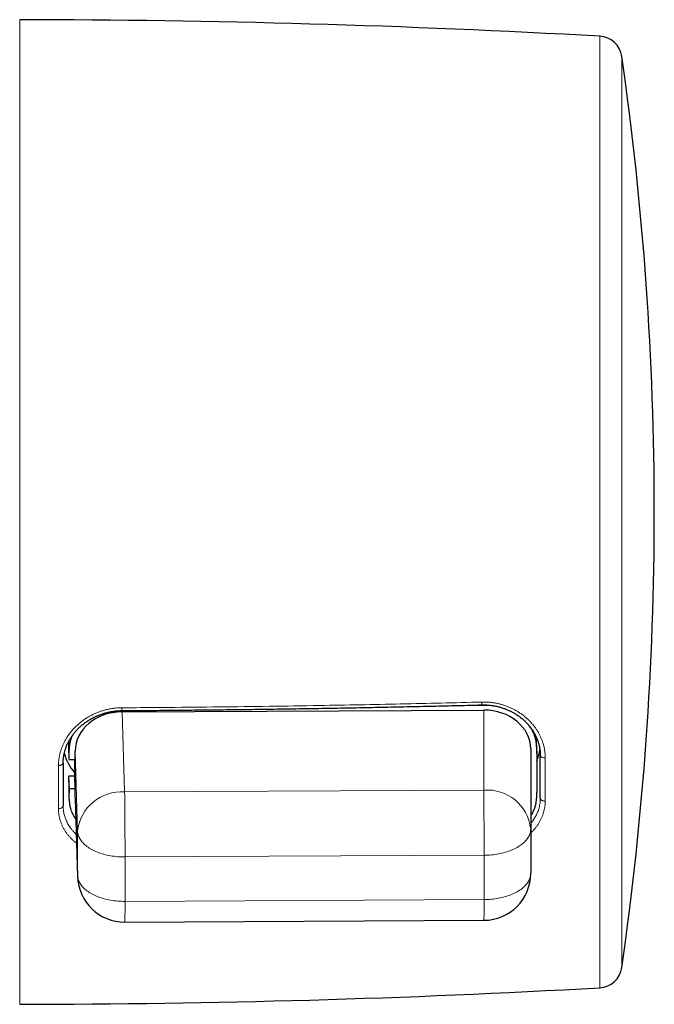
# Model space of a CAD drawing. Header units: millimetres. Extents: x 8 to 769, y 12 to 448.
# Tile 36 of 53: x 486 to 513, y 208 to 250. Entities that reach past the tile are written whole.
import ezdxf

# ---------------------------------------------------------------- set-up
doc = ezdxf.new("R2010")
doc.units = ezdxf.units.MM

msp = doc.modelspace()

# ---------------------------------------------------------------- linework, layer by layer
at = {"color": 252, "linetype": 'Continuous', "lineweight": 0}
for p, q in [((485.941, 249.845), (485.941, 207.946)), ((510.625, 208.651), (510.625, 249.14)), ((511.559, 248.284), (511.559, 209.507)), ((490.299, 220.392), (490.404, 216.981)), ((505.681, 217.056), (505.681, 220.467)), ((505.69, 220.681), (505.69, 220.687)), ((488.04, 218.399), (488.032, 218.959)), ((488.404, 215.314), (488.299, 218.725)), ((488.299, 217.116), (488.299, 218.359)), ((508.3, 218.435), (508.3, 216.593)), ((487.591, 216.271), (487.591, 218.112)), ((488.04, 217.073), (488.032, 217.633)), ((490.404, 216.981), (505.681, 217.056)), ((488.299, 216.75), (488.404, 213.427)), ((488.404, 213.427), (488.404, 215.314)), ((505.698, 214.289), (490.421, 214.215)), ((490.421, 214.215), (490.421, 212.327)), ((505.698, 212.402), (505.698, 214.289)), ((488.404, 213.427), (488.405, 213.383)), ((490.421, 212.327), (505.698, 212.402))]:
    msp.add_line(p, q, dxfattribs=at)
at = {"color": 7, "linetype": 'Continuous', "lineweight": 30}
for p, q in [((490.299, 220.392), (505.681, 220.467)), ((505.307, 220.68), (505.69, 220.681)), ((507.939, 218.624), (507.93, 219.184)), ((488.032, 218.917), (488.032, 218.959)), ((488.04, 218.358), (488.032, 218.917)), ((488.299, 218.359), (488.299, 218.725)), ((507.681, 218.819), (507.681, 215.408)), ((488.04, 218.358), (488.04, 218.399)), ((488.04, 218.358), (488.299, 218.359)), ((488.29, 217.675), (488.29, 218.359)), ((507.94, 218.496), (507.94, 217.17)), ((508.09, 216.714), (508.09, 218.537)), ((487.79, 218.215), (487.79, 216.391)), ((488.032, 217.674), (488.29, 217.675)), ((488.04, 217.114), (488.032, 217.674)), ((488.032, 217.633), (488.032, 217.674)), ((488.033, 217.504), (488.041, 216.945)), ((488.299, 217.116), (488.29, 217.675)), ((488.299, 217.116), (488.04, 217.114)), ((488.04, 217.073), (488.04, 217.114)), ((488.299, 216.75), (488.299, 217.116)), ((488.3, 216.707), (488.405, 213.383)), ((507.681, 215.408), (507.681, 213.521)), ((490.414, 211.446), (505.691, 211.521))]:
    msp.add_line(p, q, dxfattribs=at)
at = {"color": 252, "linetype": 'Continuous', "lineweight": 0, "flags": 128}
for points in [[(508.3, 218.435), (508.275, 218.435), (508.251, 218.437), (508.227, 218.44), (508.204, 218.445), (508.182, 218.451), (508.162, 218.459), (508.144, 218.467), (508.128, 218.477), (508.115, 218.488), (508.104, 218.5), (508.096, 218.512), (508.092, 218.525), (508.09, 218.537)], [(487.79, 218.215), (487.789, 218.201), (487.783, 218.188), (487.775, 218.175), (487.764, 218.163), (487.749, 218.152), (487.732, 218.142), (487.712, 218.133), (487.691, 218.126), (487.667, 218.12), (487.643, 218.115), (487.617, 218.113), (487.591, 218.112)], [(508.3, 216.593), (508.275, 216.594), (508.251, 216.596), (508.227, 216.599), (508.204, 216.605), (508.182, 216.613), (508.162, 216.621), (508.144, 216.632), (508.128, 216.643), (508.115, 216.656), (508.104, 216.67), (508.096, 216.684), (508.092, 216.699), (508.09, 216.714)], [(487.79, 216.391), (487.789, 216.376), (487.783, 216.36), (487.775, 216.345), (487.764, 216.331), (487.749, 216.318), (487.732, 216.306), (487.712, 216.296), (487.691, 216.287), (487.667, 216.28), (487.643, 216.275), (487.617, 216.272), (487.591, 216.271)], [(507.681, 215.408), (507.679, 215.365), (507.675, 215.321), (507.667, 215.278), (507.657, 215.234), (507.643, 215.191), (507.626, 215.148), (507.607, 215.106), (507.584, 215.064), (507.559, 215.023), (507.53, 214.982), (507.499, 214.942), (507.465, 214.903), (507.429, 214.864), (507.389, 214.826), (507.348, 214.79), (507.303, 214.754), (507.256, 214.719), (507.207, 214.685), (507.155, 214.652), (507.101, 214.62), (507.045, 214.59), (506.987, 214.561), (506.927, 214.533), (506.865, 214.506), (506.801, 214.481), (506.736, 214.457), (506.668, 214.435), (506.6, 214.414), (506.53, 214.395), (506.458, 214.377), (506.386, 214.361), (506.312, 214.346), (506.238, 214.333), (506.162, 214.322), (506.086, 214.312), (506.009, 214.304), (505.932, 214.298), (505.854, 214.293), (505.776, 214.29), (505.698, 214.289)], [(490.421, 214.215), (490.343, 214.215), (490.265, 214.217), (490.187, 214.221), (490.11, 214.227), (490.033, 214.234), (489.957, 214.243), (489.881, 214.254), (489.806, 214.266), (489.732, 214.28), (489.659, 214.295), (489.587, 214.312), (489.516, 214.331), (489.447, 214.351), (489.379, 214.373), (489.313, 214.396), (489.248, 214.42), (489.185, 214.446), (489.124, 214.474), (489.065, 214.502), (489.008, 214.532), (488.953, 214.563), (488.901, 214.595), (488.85, 214.629), (488.802, 214.663), (488.757, 214.699), (488.714, 214.735), (488.673, 214.773), (488.636, 214.811), (488.6, 214.85), (488.568, 214.89), (488.538, 214.93), (488.512, 214.971), (488.488, 215.013), (488.467, 215.055), (488.449, 215.097), (488.434, 215.14), (488.422, 215.184), (488.413, 215.227), (488.407, 215.271), (488.404, 215.314)], [(490.421, 212.327), (490.343, 212.327), (490.265, 212.33), (490.187, 212.333), (490.11, 212.339), (490.033, 212.346), (489.957, 212.355), (489.881, 212.366), (489.806, 212.378), (489.732, 212.392), (489.659, 212.407), (489.587, 212.425), (489.516, 212.443), (489.447, 212.463), (489.379, 212.485), (489.313, 212.508), (489.248, 212.533), (489.185, 212.559), (489.124, 212.586), (489.065, 212.615), (489.008, 212.644), (488.953, 212.676), (488.901, 212.708), (488.85, 212.741), (488.802, 212.776), (488.757, 212.811), (488.714, 212.848), (488.673, 212.885), (488.636, 212.923), (488.6, 212.962), (488.568, 213.002), (488.538, 213.042), (488.512, 213.084), (488.488, 213.125), (488.467, 213.167), (488.449, 213.21), (488.434, 213.253), (488.422, 213.296), (488.413, 213.339), (488.407, 213.383), (488.404, 213.427)], [(507.681, 213.521), (507.679, 213.477), (507.675, 213.433), (507.667, 213.39), (507.657, 213.347), (507.643, 213.304), (507.626, 213.261), (507.607, 213.219), (507.584, 213.177), (507.559, 213.135), (507.53, 213.095), (507.499, 213.055), (507.465, 213.015), (507.429, 212.977), (507.389, 212.939), (507.348, 212.902), (507.303, 212.866), (507.256, 212.831), (507.207, 212.797), (507.155, 212.764), (507.101, 212.733), (507.045, 212.702), (506.987, 212.673), (506.927, 212.645), (506.865, 212.619), (506.801, 212.594), (506.736, 212.57), (506.668, 212.547), (506.6, 212.527), (506.53, 212.507), (506.458, 212.49), (506.386, 212.473), (506.312, 212.459), (506.238, 212.446), (506.162, 212.434), (506.086, 212.425), (506.009, 212.417), (505.932, 212.41), (505.854, 212.406), (505.776, 212.403), (505.698, 212.402)]]:
    msp.add_lwpolyline(points, dxfattribs=at)
at = {"color": 7, "linetype": 'Continuous', "lineweight": 30}
for centre, radius, start, end in [((485.44, -200.155), 450, 86.79172, 89.93627), ((510.569, 248.142), 1, 8.1513, 86.7917), ((376.2, 228.895), 136.74, 351.84868, 8.15132), ((506.312, 219.04), 1.779, 336.1919, 351.902), ((489.704, 219.09), 1.923, 193.8536, 222.6687), ((490.404, 213.446), 2, 181.81, 270.2798), ((505.681, 213.521), 2, 270.2798, 0), ((510.569, 209.649), 1, 273.2083, 351.8487), ((485.44, 657.945), 450, 270.06373, 273.20828)]:
    msp.add_arc(centre, radius, start, end, dxfattribs=at)
at = {"color": 252, "linetype": 'Continuous', "lineweight": 0}
for centre, radius, start, end in [((487.779, 220.524), 2.514, 358.1859, 0.9296), ((504.987, 220.767), 0.614, 352.5088, 3.8374), ((505.84, 215.212), 1.851, 6.0999, 94.9289), ((289.107, 214.318), 216.592, 359.99229, 0.72423), ((490.263, 215.117), 1.869, 85.6775, 173.9572), ((273.83, 214.244), 216.592, 359.99229, 0.72423), ((469.528, 212.069), 20.895, 358.2923, 0.7078), ((484.805, 212.143), 20.895, 358.2923, 0.7078)]:
    msp.add_arc(centre, radius, start, end, dxfattribs=at)
at = {"color": 7, "linetype": 'Continuous', "lineweight": 30}
for centre, major_axis, ratio, start_param, end_param in [((490.299, 218.734), (2, 0.031), 0.828737, 1.558116, 3.128836), ((505.681, 218.809), (2, 0.032), 0.828734, 6.270095, 7.840815), ((490.299, 216.76), (2, 0.032), 0.828734, 3.128502, 3.154683)]:
    msp.add_ellipse(centre, major_axis=major_axis, ratio=ratio, start_param=start_param, end_param=end_param, dxfattribs=at)
at = {"color": 252, "linetype": 'Continuous', "lineweight": 0}
for points, knots in [([(487.591, 218.112), (487.592, 218.156), (487.594, 218.244), (487.607, 218.377), (487.629, 218.51), (487.659, 218.643), (487.697, 218.774), (487.744, 218.903), (487.799, 219.03), (487.862, 219.155), (487.933, 219.277), (488.011, 219.396), (488.096, 219.512), (488.189, 219.623), (488.288, 219.73), (488.394, 219.832), (488.507, 219.929), (488.625, 220.02), (488.749, 220.106), (488.877, 220.184), (489.01, 220.256), (489.147, 220.321), (489.288, 220.378), (489.432, 220.429), (489.579, 220.472), (489.724, 220.506), (489.868, 220.532), (490.009, 220.55), (490.15, 220.562), (490.245, 220.564), (490.292, 220.565)], [0, 0, 0, 0, 0.036042, 0.072197, 0.108411, 0.144626, 0.180783, 0.216825, 0.25286, 0.289007, 0.325212, 0.361417, 0.397564, 0.433599, 0.469767, 0.506053, 0.542396, 0.578738, 0.61502, 0.651187, 0.68707, 0.723072, 0.759133, 0.795193, 0.83119, 0.867071, 0.900279, 0.933536, 0.966792, 1, 1, 1, 1]), ([(490.292, 220.565), (490.426, 220.566), (491.092, 220.57), (492.47, 220.581), (494.425, 220.6), (496.558, 220.627), (498.556, 220.658), (500.418, 220.692), (502.146, 220.726), (503.873, 220.765), (505.024, 220.793), (505.599, 220.808)], [0, 0, 0, 0, 0.0261204, 0.1306023, 0.2699157, 0.4092299, 0.5485432, 0.661407, 0.7742716, 0.8871362, 1, 1, 1, 1]), ([(505.599, 220.808), (505.649, 220.808), (505.748, 220.809), (505.896, 220.801), (506.043, 220.786), (506.19, 220.763), (506.334, 220.732), (506.475, 220.695), (506.614, 220.649), (506.75, 220.597), (506.883, 220.538), (507.012, 220.472), (507.136, 220.4), (507.255, 220.322), (507.37, 220.238), (507.48, 220.148), (507.584, 220.052), (507.683, 219.952), (507.774, 219.847), (507.86, 219.738), (507.939, 219.624), (508.011, 219.505), (508.075, 219.384), (508.132, 219.259), (508.181, 219.133), (508.223, 219.001), (508.257, 218.863), (508.282, 218.721), (508.297, 218.578), (508.299, 218.482), (508.3, 218.435)], [0, 0, 0, 0, 0.034737, 0.069585, 0.104489, 0.139393, 0.174241, 0.208979, 0.243702, 0.278533, 0.313419, 0.348306, 0.38314, 0.417866, 0.452927, 0.488093, 0.523314, 0.558536, 0.593705, 0.628767, 0.664549, 0.700442, 0.73639, 0.772339, 0.808232, 0.844015, 0.882976, 0.922008, 0.96104, 1, 1, 1, 1]), ([(507.681, 215.642), (507.684, 215.645), (507.706, 215.67), (507.744, 215.719), (507.795, 215.789), (507.842, 215.861), (507.886, 215.935), (507.926, 216.011), (507.962, 216.089), (507.994, 216.169), (508.025, 216.26), (508.052, 216.363), (508.074, 216.479), (508.088, 216.596), (508.089, 216.675), (508.09, 216.714)], [0, 0, 0, 0, 0.0100286, 0.0814336, 0.1531454, 0.2248571, 0.2975916, 0.3703261, 0.444109, 0.5178919, 0.5920131, 0.6934716, 0.79493, 0.8974651, 1, 1, 1, 1]), ([(488.36, 214.802), (488.34, 214.817), (488.285, 214.859), (488.202, 214.932), (488.11, 215.022), (488.025, 215.116), (487.946, 215.215), (487.874, 215.319), (487.81, 215.426), (487.753, 215.537), (487.705, 215.65), (487.664, 215.767), (487.632, 215.889), (487.609, 216.015), (487.594, 216.142), (487.592, 216.228), (487.591, 216.271)], [0, 0, 0, 0, 0.040276, 0.112167, 0.183948, 0.255512, 0.32841, 0.401537, 0.474779, 0.548021, 0.621146, 0.694044, 0.770467, 0.847023, 0.923578, 1, 1, 1, 1]), ([(487.79, 216.391), (487.791, 216.35), (487.793, 216.268), (487.807, 216.159), (487.824, 216.064), (487.844, 215.983), (487.868, 215.902), (487.897, 215.822), (487.933, 215.736), (487.979, 215.644), (488.036, 215.548), (488.102, 215.45), (488.179, 215.351), (488.26, 215.264), (488.316, 215.207), (488.344, 215.183), (488.348, 215.179)], [0, 0, 0, 0, 0.091176, 0.182351, 0.244113, 0.305875, 0.368539, 0.431203, 0.494155, 0.575583, 0.657072, 0.7385, 0.831828, 0.925156, 0.988046, 1, 1, 1, 1]), ([(508.3, 216.593), (508.3, 216.552), (508.298, 216.47), (508.284, 216.348), (508.263, 216.226), (508.232, 216.107), (508.194, 215.989), (508.147, 215.874), (508.092, 215.761), (508.028, 215.651), (507.957, 215.544), (507.878, 215.441), (507.792, 215.342), (507.726, 215.272), (507.687, 215.237), (507.681, 215.232)], [0, 0, 0, 0, 0.081956, 0.16417, 0.246517, 0.328863, 0.411079, 0.493036, 0.574994, 0.657213, 0.739563, 0.821911, 0.904126, 0.986083, 1, 1, 1, 1])]:
    msp.add_open_spline(points, degree=3, knots=knots, dxfattribs=at)
at = {"color": 7, "linetype": 'Continuous', "lineweight": 30}
for points, knots in [([(487.791, 218.217), (487.791, 218.232), (487.791, 218.27), (487.794, 218.331), (487.799, 218.399), (487.808, 218.468), (487.819, 218.537), (487.832, 218.605), (487.848, 218.674), (487.867, 218.741), (487.888, 218.809), (487.911, 218.876), (487.937, 218.942), (487.966, 219.009), (487.997, 219.075), (488.031, 219.14), (488.066, 219.204), (488.104, 219.267), (488.144, 219.329), (488.187, 219.39), (488.232, 219.45), (488.279, 219.509), (488.328, 219.567), (488.38, 219.624), (488.433, 219.679), (488.488, 219.733), (488.545, 219.785), (488.603, 219.835), (488.664, 219.884), (488.726, 219.931), (488.79, 219.977), (488.856, 220.02), (488.923, 220.062), (488.992, 220.102), (489.061, 220.14), (489.132, 220.176), (489.204, 220.209), (489.277, 220.241), (489.352, 220.27), (489.426, 220.297), (489.502, 220.322), (489.579, 220.345), (489.657, 220.365), (489.735, 220.384), (489.814, 220.399), (489.894, 220.413), (489.973, 220.424), (490.053, 220.433), (490.133, 220.439), (490.213, 220.443), (490.266, 220.444), (490.292, 220.444)], [0, 0, 0, 0, 0.013818, 0.034537, 0.055286, 0.076047, 0.096799, 0.117521, 0.138196, 0.158826, 0.179363, 0.199961, 0.22067, 0.241449, 0.262253, 0.283027, 0.303719, 0.324287, 0.344775, 0.365281, 0.385925, 0.406662, 0.427448, 0.448234, 0.46896, 0.489581, 0.510083, 0.530537, 0.551128, 0.571752, 0.592391, 0.613027, 0.63364, 0.654214, 0.674733, 0.695186, 0.71565, 0.736115, 0.756498, 0.776837, 0.797167, 0.81752, 0.837925, 0.858407, 0.878878, 0.899128, 0.919421, 0.939741, 0.960073, 0.980396, 1, 1, 1, 1]), ([(490.291, 220.445), (490.511, 220.446), (491.091, 220.449), (492.031, 220.457), (493.111, 220.467), (494.192, 220.478), (495.272, 220.49), (496.352, 220.505), (497.432, 220.52), (498.512, 220.537), (499.592, 220.556), (500.671, 220.576), (501.75, 220.598), (502.83, 220.621), (503.908, 220.645), (504.83, 220.667), (505.393, 220.682), (505.595, 220.687)], [0, 0, 0, 0, 0.043032, 0.11361, 0.184186, 0.25476, 0.325331, 0.395898, 0.466462, 0.537021, 0.607574, 0.678121, 0.748662, 0.819196, 0.889722, 0.960239, 1, 1, 1, 1]), ([(505.595, 220.686), (505.61, 220.687), (505.652, 220.688), (505.72, 220.687), (505.8, 220.685), (505.881, 220.679), (505.96, 220.672), (506.04, 220.662), (506.118, 220.649), (506.196, 220.635), (506.273, 220.618), (506.35, 220.598), (506.426, 220.577), (506.502, 220.553), (506.577, 220.527), (506.65, 220.498), (506.723, 220.468), (506.793, 220.436), (506.863, 220.401), (506.931, 220.365), (506.998, 220.326), (507.064, 220.285), (507.129, 220.242), (507.192, 220.198), (507.254, 220.152), (507.313, 220.104), (507.37, 220.055), (507.426, 220.004), (507.479, 219.951), (507.531, 219.897), (507.581, 219.841), (507.63, 219.784), (507.675, 219.725), (507.719, 219.666), (507.76, 219.605), (507.799, 219.544), (507.836, 219.481), (507.87, 219.418), (507.902, 219.353), (507.932, 219.288), (507.959, 219.223), (507.984, 219.156), (508.006, 219.089), (508.025, 219.021), (508.043, 218.953), (508.057, 218.885), (508.069, 218.817), (508.078, 218.748), (508.085, 218.679), (508.089, 218.611), (508.091, 218.563), (508.09, 218.539), (508.09, 218.537)], [0, 0, 0, 0, 0.011302, 0.031632, 0.051994, 0.072368, 0.092734, 0.11307, 0.133357, 0.153585, 0.173767, 0.19405, 0.21445, 0.234925, 0.255432, 0.275918, 0.296331, 0.316626, 0.336817, 0.357108, 0.377575, 0.398157, 0.418806, 0.439476, 0.460107, 0.480648, 0.501052, 0.521435, 0.542007, 0.562664, 0.58338, 0.604129, 0.624883, 0.645608, 0.666278, 0.686884, 0.707551, 0.72827, 0.748956, 0.769637, 0.790336, 0.811074, 0.831876, 0.852768, 0.873707, 0.894411, 0.915198, 0.93602, 0.956865, 0.977722, 0.998578, 1, 1, 1, 1]), ([(505.69, 220.681), (505.732, 220.681), (505.817, 220.68), (505.944, 220.672), (506.029, 220.662), (506.071, 220.656)], [0, 0, 0, 0, 0.329492, 0.666577, 1, 1, 1, 1]), ([(507.533, 219.894), (507.55, 219.874), (507.592, 219.824), (507.651, 219.742), (507.711, 219.648), (507.764, 219.552), (507.811, 219.454), (507.844, 219.366), (507.868, 219.286), (507.886, 219.214), (507.901, 219.137), (507.913, 219.052), (507.923, 218.967), (507.929, 218.881), (507.934, 218.795), (507.937, 218.702), (507.939, 218.602), (507.94, 218.532), (507.94, 218.496)], [0, 0, 0, 0, 0.050941, 0.124027, 0.196541, 0.26833, 0.339376, 0.411699, 0.458485, 0.508046, 0.561279, 0.619076, 0.682318, 0.736398, 0.794794, 0.857921, 0.926187, 1, 1, 1, 1]), ([(488.032, 218.959), (488.032, 218.994), (488.032, 219.056), (488.033, 219.118), (488.034, 219.145)], [0, 0, 0, 0, 0.560123, 1, 1, 1, 1]), ([(488.04, 218.399), (488.041, 218.434), (488.041, 218.501), (488.043, 218.598), (488.046, 218.688), (488.05, 218.771), (488.056, 218.849), (488.063, 218.925), (488.073, 218.999), (488.085, 219.071), (488.099, 219.138), (488.117, 219.21), (488.142, 219.285), (488.164, 219.344), (488.179, 219.376), (488.181, 219.381)], [0, 0, 0, 0, 0.105041, 0.202479, 0.292847, 0.376685, 0.454535, 0.526945, 0.606053, 0.679291, 0.747584, 0.811867, 0.89859, 0.981746, 1, 1, 1, 1]), ([(507.927, 219.298), (507.927, 219.287), (507.929, 219.249), (507.93, 219.211), (507.93, 219.184)], [0, 0, 0, 0, 0.294218, 1, 1, 1, 1]), ([(488.033, 217.504), (488.033, 217.511), (488.032, 217.554), (488.032, 217.596), (488.032, 217.633)], [0, 0, 0, 0, 0.154279, 1, 1, 1, 1]), ([(488.328, 215.831), (488.308, 215.861), (488.268, 215.922), (488.216, 216.017), (488.17, 216.115), (488.136, 216.203), (488.112, 216.283), (488.094, 216.355), (488.079, 216.433), (488.067, 216.517), (488.058, 216.603), (488.051, 216.688), (488.046, 216.774), (488.043, 216.867), (488.041, 216.967), (488.041, 217.037), (488.04, 217.073)], [0, 0, 0, 0, 0.0801956, 0.1623801, 0.2437145, 0.3265094, 0.3800704, 0.4368087, 0.4977502, 0.563916, 0.6363163, 0.6982267, 0.7650792, 0.8373471, 0.9154989, 1, 1, 1, 1]), ([(507.94, 217.17), (507.94, 217.135), (507.939, 217.068), (507.937, 216.971), (507.934, 216.881), (507.93, 216.798), (507.924, 216.72), (507.917, 216.645), (507.907, 216.571), (507.895, 216.498), (507.881, 216.431), (507.863, 216.36), (507.839, 216.285), (507.807, 216.205), (507.772, 216.128), (507.731, 216.053), (507.701, 215.999), (507.683, 215.972), (507.681, 215.969)], [0, 0, 0, 0, 0.084684, 0.163238, 0.236093, 0.303683, 0.366446, 0.424822, 0.4886, 0.547644, 0.602701, 0.654526, 0.724443, 0.791482, 0.857761, 0.924582, 0.991974, 1, 1, 1, 1])]:
    msp.add_open_spline(points, degree=3, knots=knots, dxfattribs=at)

doc.saveas('drawing.dxf')
